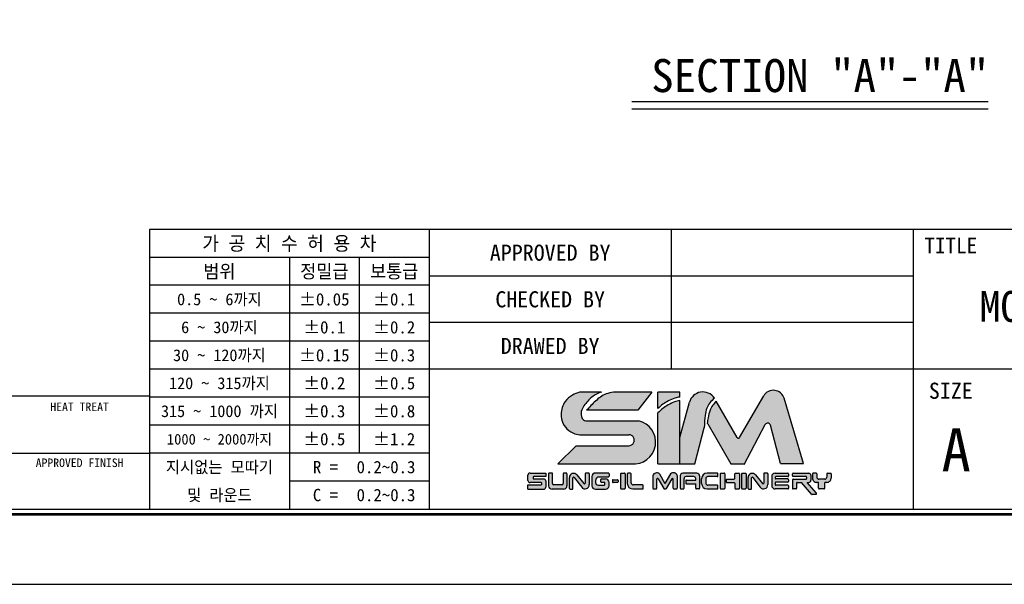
# Model space of a CAD drawing. Header units: millimetres. Extents: x 1381 to 1909, y 889 to 1262.
# Tile 2 of 2: x 1644 to 1807, y 889 to 982. Entities that reach past the tile are written whole.
import ezdxf
from ezdxf.enums import TextEntityAlignment as Align

# ---------------------------------------------------------------- set-up
doc = ezdxf.new("R2010")
doc.units = ezdxf.units.MM
doc.layers.add('Z5', color=7, linetype='Continuous')
doc.layers.add('Z7', color=7, linetype='Continuous')

# ---------------------------------------------------------------- blocks, each defined once
blk = doc.blocks.new('란표제')
h = blk.add_hatch(color=150)
h.dxf.hatch_style = 1
edge = h.paths.add_edge_path()
edge.add_spline(control_points=[(207.254885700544, 16.33602195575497), (207.4122922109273, 16.47608683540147), (207.7174809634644, 16.74765264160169), (208.2523540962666, 17.06731062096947), (208.7774405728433, 17.32249890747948), (209.1543874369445, 17.38665720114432), (209.319017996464, 17.41467816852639)], knot_values=[0, 0, 0, 0, 0.6304310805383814, 1.222315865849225, 1.865724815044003, 2.364625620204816, 2.364625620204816, 2.364625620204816, 2.364625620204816], degree=3, periodic=0)
edge.add_line((209.319017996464, 17.41467816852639), (209.319017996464, 17.8749359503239))
edge.add_line((209.319017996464, 17.8749359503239), (207.254885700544, 17.8749359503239))
edge.add_line((207.254885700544, 17.8749359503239), (207.254885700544, 16.33602195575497))
edge = h.paths.add_edge_path()
edge.add_spline(control_points=[(209.319017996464, 17.09505608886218), (209.1507810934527, 17.05636180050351), (208.7718837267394, 16.96921585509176), (208.2430076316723, 16.7021166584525), (207.7228945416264, 16.35351243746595), (207.413543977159, 16.08416408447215), (207.254885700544, 15.9460219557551)], knot_values=[0, 0, 0, 0, 0.5164407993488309, 1.163110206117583, 1.761888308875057, 2.392319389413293, 2.392319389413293, 2.392319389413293, 2.392319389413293], degree=3, periodic=0)
edge.add_line((207.254885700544, 15.9460219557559), (207.254885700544, 11.2074160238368))
edge.add_line((207.254885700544, 11.2074160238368), (209.319017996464, 11.2074160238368))
edge.add_line((209.319017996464, 11.2074160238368), (209.319017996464, 17.09505608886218))
edge = h.paths.add_edge_path()
edge.add_line((205.4485281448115, 15.20675719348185), (200.5646388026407, 15.20675719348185))
edge.add_spline(control_points=[(200.5646388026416, 15.20675719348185), (200.4849448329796, 15.2311278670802), (200.2902893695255, 15.29065413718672), (200.0764048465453, 15.67955931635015), (200.1444277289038, 16.22277553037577), (200.5626230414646, 16.86702953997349), (201.1445093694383, 17.51252125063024), (201.753622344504, 17.7642963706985), (202.0212897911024, 17.8749359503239)], knot_values=[0, 0, 0, 0, 0.2433595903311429, 0.5944147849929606, 1.213183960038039, 1.789398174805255, 2.88702788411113, 3.747486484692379, 3.747486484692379, 3.747486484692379, 3.747486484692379], degree=3, periodic=0)
edge.add_line((202.021289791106, 17.87493595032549), (199.975920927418, 17.87493595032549))
edge.add_spline(control_points=[(199.975920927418, 17.87493595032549), (199.7520550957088, 17.7906646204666), (199.2509278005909, 17.60202188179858), (198.4944564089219, 16.96557093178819), (198.1991549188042, 15.94031959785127), (198.3773366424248, 14.94330619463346), (198.8409946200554, 14.33840604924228), (199.2605940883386, 14.13379854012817), (199.4124566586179, 14.059746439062)], knot_values=[0, 0, 0, 0, 0.550739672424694, 1.232839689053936, 2.19963066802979, 2.850121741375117, 3.513003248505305, 3.888995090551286, 3.888995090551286, 3.888995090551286, 3.888995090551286], degree=3, periodic=0)
edge.add_arc((200.0158996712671, 15.21120487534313), 1.299999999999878, 242.3423855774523, 270.0000000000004)
edge.add_line((200.0158996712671, 13.91120487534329), (204.5640160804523, 13.91120487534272))
edge.add_arc((204.5640160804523, 13.39961279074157), 0.5115920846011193, 270.18688939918, 90, ccw=False)
edge.add_line((204.565684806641, 12.88802342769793), (199.6526393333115, 12.88802342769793))
edge.add_line((199.6526393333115, 12.88802342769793), (197.9720319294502, 11.2074160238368))
edge.add_line((197.9720319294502, 11.2074160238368), (204.7937810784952, 11.2074160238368))
edge.add_arc((205.0304162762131, 13.2219417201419), 2.028376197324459, 263.3004820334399, 78.10426637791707)
edge = h.paths.add_edge_path(flags=17)
edge.add_spline(control_points=[(203.124493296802, 17.8749359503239), (202.8996633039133, 17.82721986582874), (202.2807588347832, 17.69586862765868), (201.4378743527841, 17.06335641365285), (200.9055243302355, 16.48007066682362), (200.6418784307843, 16.19119889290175)], knot_values=[0, 0, 0, 0, 0.6846043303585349, 1.884555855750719, 3.061918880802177, 3.061918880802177, 3.061918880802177, 3.061918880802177], degree=3, periodic=0)
edge.add_line((200.6418784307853, 16.19119889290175), (205.4077128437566, 16.19119889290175))
edge.add_line((205.4077128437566, 16.19119889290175), (206.7038211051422, 17.8749359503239))
edge.add_line((206.7038211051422, 17.8749359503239), (203.124493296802, 17.8749359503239))
h = blk.add_hatch(color=8)
h.dxf.hatch_style = 1
edge = h.paths.add_edge_path()
edge.add_spline(control_points=[(211.586712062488, 14.73767623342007), (211.5979655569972, 15.05995682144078), (211.6173841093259, 15.61607052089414), (211.7789107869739, 16.3460245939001), (212.0883945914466, 16.90037927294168), (212.3712800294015, 17.17334599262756), (212.5211611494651, 17.31797188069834)], knot_values=[0, 0, 0, 0, 0.7435831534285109, 1.283095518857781, 1.707763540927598, 2.186317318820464, 2.186317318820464, 2.186317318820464, 2.186317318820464], degree=3, periodic=0)
edge.add_arc((211.4478182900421, 16.58453128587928), 1.300000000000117, 34.34572044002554, 164.9999999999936)
edge.add_line((210.1921147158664, 16.92099604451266), (209.319017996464, 13.66255472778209))
edge.add_line((209.319017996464, 13.66255472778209), (209.319017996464, 11.2074160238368))
edge.add_line((209.319017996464, 11.2074160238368), (210.6863499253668, 11.2074160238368))
edge.add_line((210.6863499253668, 11.2074160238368), (211.5798839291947, 14.54213032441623))
edge.add_spline(control_points=[(211.5798839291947, 14.5421303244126), (211.5821599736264, 14.60731229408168), (211.5844360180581, 14.67249426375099), (211.586712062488, 14.73767623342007)], knot_values=[2.186317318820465, 2.186317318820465, 2.186317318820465, 2.186317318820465, 2.336708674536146, 2.336708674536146, 2.336708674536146, 2.336708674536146], degree=3, periodic=0)
edge = h.paths.add_edge_path()
edge.add_arc((217.4733307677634, 14.73094655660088), 0.2599999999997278, 14.999999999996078, 152.0936797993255, ccw=False)
edge.add_line((217.7244714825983, 14.79823950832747), (218.681274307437, 11.22740275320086))
edge.add_line((218.681274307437, 11.22740275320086), (220.7932630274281, 11.22740275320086))
edge.add_line((220.7932630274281, 11.22740275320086), (218.9990320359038, 17.29391512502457))
edge.add_arc((218.0017364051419, 16.99895508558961), 1.040000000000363, 16.47610349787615, 150.0000000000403)
edge.add_line((217.101069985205, 17.51895508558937), (214.8678378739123, 13.65088360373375))
edge.add_arc((214.7552545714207, 13.71588360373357), 0.1299999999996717, 210.0000000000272, 330.0000000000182, ccw=False)
edge.add_line((214.642671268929, 13.65088360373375), (212.6921295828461, 17.02932090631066))
edge.add_spline(control_points=[(212.6921295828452, 17.02932090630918), (212.5742457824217, 16.89979221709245), (212.3414632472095, 16.64401477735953), (212.065290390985, 16.12183659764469), (211.9274507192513, 15.54940397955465), (211.8798952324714, 15.13850761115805), (211.8598466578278, 14.96528077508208)], knot_values=[0, 0, 0, 0, 0.523800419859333, 1.034337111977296, 1.752334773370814, 2.275651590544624, 2.275651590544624, 2.275651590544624, 2.275651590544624], degree=3, periodic=0)
edge.add_arc((211.7973139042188, 14.85130860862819), 0.1300000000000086, 30.0000000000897, 61.24788174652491, ccw=False)
edge.add_line((211.9098972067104, 14.91630860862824), (214.0576988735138, 11.19620699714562))
edge.add_line((214.0576988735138, 11.19620699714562), (215.3070704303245, 11.1962069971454))
edge.add_line((215.3070704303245, 11.1962069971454), (217.243565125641, 14.85263365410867))
h = blk.add_hatch(color=150)
h.dxf.hatch_style = 1
h.paths.add_polyline_path([(196.8398843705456, 9.607704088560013, 0.4142135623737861), (196.644884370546, 9.80270408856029), (195.7199446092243, 9.80270408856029, -0.4142135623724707), (195.6549446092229, 9.867704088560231), (195.654944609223, 9.948566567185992, -0.4142135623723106), (195.7199446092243, 10.0135665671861), (196.8398843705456, 10.0135665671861), (196.8398843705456, 10.3463613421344), (195.3763517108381, 10.34636134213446, 0.4142135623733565), (195.1813517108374, 10.15136134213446), (195.1813517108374, 9.651637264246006, 0.4142135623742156), (195.3763517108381, 9.45663726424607), (196.4043549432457, 9.456637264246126, -0.4142135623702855), (196.4693549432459, 9.391637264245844), (196.4693549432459, 9.314484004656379, -0.4142135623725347), (196.4043549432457, 9.249484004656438), (195.1625882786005, 9.249484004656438), (195.1625882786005, 8.845717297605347), (196.644884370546, 8.845717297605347, 0.4142135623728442), (196.8398843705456, 9.04071729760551)])
h.paths.add_polyline_path([(204.2241152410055, 10.26798301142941, 0.4142135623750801), (204.1591152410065, 10.33298301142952), (203.8636730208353, 10.33298301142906, 0.4142135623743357), (203.7986730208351, 10.26798301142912), (203.7986730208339, 8.929340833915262, 0.4142135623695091), (203.8636730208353, 8.864340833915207), (204.1591152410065, 8.864340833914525, 0.4142135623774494), (204.2241152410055, 8.929340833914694)])
h.paths.add_polyline_path([(207.1653805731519, 9.763626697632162, -0.7673269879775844), (207.2866722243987, 9.796126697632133), (207.8058751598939, 8.896840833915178, 0.2679491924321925), (207.8621668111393, 8.864340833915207), (207.9913022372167, 8.864340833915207, 0.2679491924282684), (208.0475938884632, 8.896840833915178), (208.5667968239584, 9.796126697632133, -0.7673269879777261), (208.6880884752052, 9.763626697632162), (208.6880884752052, 8.929340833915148, 0.4142135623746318), (208.7530884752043, 8.864340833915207), (208.9903602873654, 8.864340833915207, 0.4142135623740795), (209.0553602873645, 8.929340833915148), (209.0553602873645, 10.10884705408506, 0.5572135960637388), (208.4489020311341, 10.2713470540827), (207.9267345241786, 9.366926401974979), (207.4045670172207, 10.27134705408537, 0.5198906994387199), (206.7981087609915, 10.10884705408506), (206.7981087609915, 8.929340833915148, 0.4142135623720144), (206.8631087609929, 8.864340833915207), (207.1003805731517, 8.864340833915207, 0.414213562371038), (207.1653805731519, 8.929340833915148)])
h = blk.add_hatch(color=251)
h.dxf.hatch_style = 1
h.paths.add_polyline_path([(203.5669230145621, 9.653807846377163, 0.4142135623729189), (203.5019230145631, 9.718807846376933), (203.0985386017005, 9.718807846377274, 0.4142135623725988), (203.0335386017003, 9.653807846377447), (203.0335386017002, 9.535083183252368, 0.4142135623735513), (203.0985386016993, 9.470083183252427), (203.5019230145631, 9.470083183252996, 0.4142135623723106), (203.5669230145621, 9.535083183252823)])
h.paths.add_polyline_path([(198.8155383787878, 9.170717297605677), (198.8155383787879, 10.28136134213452, 0.4142135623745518), (198.7505383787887, 10.34636134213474), (198.5312483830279, 10.34636134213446, 0.4142135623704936), (198.4662483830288, 10.28136134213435), (198.4662483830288, 9.374979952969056, -0.4142135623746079), (198.3362483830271, 9.244979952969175), (197.6035467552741, 9.244979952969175, -0.4142135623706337), (197.4735467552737, 9.374979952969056), (197.4735467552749, 10.28136134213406, 0.4142135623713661), (197.4085467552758, 10.34636134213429), (197.173220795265, 10.3463613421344, 0.4142135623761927), (197.1082207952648, 10.28136134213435), (197.1082207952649, 9.170717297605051, 0.4142135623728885), (197.4332207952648, 8.845717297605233), (198.490538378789, 8.845717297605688, 0.4142135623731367)])
h.paths.add_polyline_path([(200.8836941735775, 9.265258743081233), (200.8836941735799, 10.28136134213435, 0.4142135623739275), (200.8186941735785, 10.3463613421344), (200.5662103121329, 10.34636134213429, 0.4142135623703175), (200.5012103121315, 10.28136134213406), (200.5012103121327, 9.419089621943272, -0.7053166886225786), (200.385850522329, 9.377993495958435), (199.7365529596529, 10.17365216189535, 0.7053166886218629), (199.0443942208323, 9.927075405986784), (199.0443942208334, 8.91071729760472, 0.4142135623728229), (199.1093942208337, 8.845717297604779), (199.3056264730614, 8.84571729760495, 0.4142135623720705), (199.3706264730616, 8.910717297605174), (199.3706264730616, 9.904828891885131, -0.7182104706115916), (199.4873633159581, 9.944177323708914), (200.1832731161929, 9.02916815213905, 0.7182104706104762)])
h.paths.add_polyline_path([(202.7217367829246, 9.170717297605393), (202.7217367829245, 9.475145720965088, 0.414213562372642), (202.3967367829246, 9.80014572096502), (202.0179389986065, 9.800145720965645, 0.414213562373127), (201.9529389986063, 9.735145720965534), (201.9529389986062, 9.538394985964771, 0.4142135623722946), (202.0179389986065, 9.47339498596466), (202.273324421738, 9.473394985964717, -0.4142135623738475), (202.3383244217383, 9.40839498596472), (202.3383244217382, 9.281672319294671, -0.414213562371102), (202.273324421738, 9.21667231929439), (201.7241999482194, 9.21667231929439, -0.4142135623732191), (201.4641999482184, 9.476672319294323), (201.4641999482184, 9.652153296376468, -0.4142135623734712), (201.7891999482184, 9.977153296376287), (202.6567367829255, 9.97715329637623, 0.4142135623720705), (202.7217367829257, 10.04215329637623), (202.7217367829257, 10.2813613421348, 0.4142135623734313), (202.6567367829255, 10.3463613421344), (201.4565649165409, 10.3463613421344, 0.4142135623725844), (201.1315649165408, 10.02136134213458), (201.1315649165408, 9.170717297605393, 0.4142135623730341), (201.4565649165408, 8.845717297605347), (202.3967367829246, 8.845717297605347, 0.4142135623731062)])
h.paths.add_polyline_path([(205.9125890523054, 9.174990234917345, 0.4142135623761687), (205.8475890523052, 9.23999023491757), (204.9759224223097, 9.23999023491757, -0.4142135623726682), (204.7809224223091, 9.434990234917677), (204.7809224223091, 10.26798301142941, 0.4142135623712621), (204.7159224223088, 10.33298301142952), (204.4844112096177, 10.33298301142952, 0.4142135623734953), (204.4194112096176, 10.26798301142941), (204.4194112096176, 9.38434083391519, 0.4142135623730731), (204.9394112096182, 8.864340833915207), (205.8475890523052, 8.864340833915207, 0.4142135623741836), (205.9125890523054, 8.929340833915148)])
h.paths.add_polyline_path([(209.694731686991, 9.823725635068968, -0.4142135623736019), (209.8897316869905, 10.01872563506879), (210.5938065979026, 10.0187256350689, -0.4142135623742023), (210.7888065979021, 9.823725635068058), (210.7888065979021, 9.69676070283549), (209.9214226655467, 9.696760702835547, 0.4142135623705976), (209.8564226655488, 9.631760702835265), (209.8564226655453, 9.40577132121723, 0.41421356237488), (209.9214226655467, 9.340771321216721), (210.7888065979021, 9.34077132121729), (210.7888065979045, 8.929340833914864, 0.4142135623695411), (210.8538065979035, 8.864340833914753), (211.0838216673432, 8.86434083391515, 0.4142135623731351), (211.1488216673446, 8.929340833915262), (211.1488216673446, 10.07298301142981, 0.4142135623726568), (210.8888216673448, 10.33298301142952), (209.5973415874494, 10.33298301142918, 0.4142135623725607), (209.337341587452, 10.07298301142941), (209.337341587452, 8.929340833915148, 0.4142135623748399), (209.4023415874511, 8.864340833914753), (209.6297316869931, 8.864340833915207, 0.4142135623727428), (209.694731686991, 8.929340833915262)])
h.paths.add_polyline_path([(212.8488973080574, 9.150598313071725, 0.4142135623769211), (212.7838973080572, 9.21559831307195), (211.9150975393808, 9.215598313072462, -0.4142135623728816), (211.7200975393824, 9.410598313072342), (211.7200975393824, 9.825681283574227, -0.4142135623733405), (211.9150975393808, 10.02068128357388), (212.7838973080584, 10.02068128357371, 0.4142135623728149), (212.8488973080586, 10.08568128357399), (212.8488973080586, 10.26798301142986, 0.4142135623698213), (212.7838973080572, 10.33298301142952), (211.8480273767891, 10.33298301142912, 0.414213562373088), (211.3280273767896, 9.812983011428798), (211.3280273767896, 9.384340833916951, 0.4142135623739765), (211.8480273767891, 8.864340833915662), (212.7838973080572, 8.864340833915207, 0.4142135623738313), (212.8488973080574, 8.929340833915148)])
h.paths.add_polyline_path([(213.492579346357, 10.26798301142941, 0.41421356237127), (213.4275793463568, 10.33298301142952), (213.1321371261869, 10.33298301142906, 0.414213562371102), (213.0671371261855, 10.26798301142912), (213.0671371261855, 8.929340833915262, 0.4142135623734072), (213.1321371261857, 8.864340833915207), (213.4275793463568, 8.864340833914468, 0.4142135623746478), (213.492579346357, 8.929340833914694)])
h.paths.add_polyline_path([(214.8456035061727, 10.26798301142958, 0.4142135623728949), (214.7806035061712, 10.33298301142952), (214.4851612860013, 10.33298301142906, 0.4142135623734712), (214.4201612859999, 10.26798301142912), (214.4201612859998, 9.839948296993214, -0.4142135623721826), (214.3551612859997, 9.774948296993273), (213.676330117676, 9.774948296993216, 0.4142135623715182), (213.6113301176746, 9.709948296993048), (213.6113301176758, 9.520356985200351, 0.4142135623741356), (213.676330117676, 9.455356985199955), (214.3551612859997, 9.45535698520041, -0.4142135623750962), (214.4201612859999, 9.390356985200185), (214.4201612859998, 8.929340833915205, 0.4142135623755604), (214.4851612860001, 8.864340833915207), (214.7806035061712, 8.864340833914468, 0.414213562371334), (214.8456035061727, 8.929340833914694)])
h.paths.add_polyline_path([(215.4624624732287, 10.26798301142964, 0.4142135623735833), (215.3974624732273, 10.33298301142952), (215.1020202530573, 10.33298301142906, 0.414213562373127), (215.0370202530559, 10.26798301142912), (215.0370202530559, 8.929340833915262, 0.4142135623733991), (215.1020202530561, 8.864340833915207), (215.3974624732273, 8.864340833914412, 0.4142135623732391), (215.4624624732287, 8.929340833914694)])
h.paths.add_polyline_path([(216.339469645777, 10.17365216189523, 0.7053166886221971), (215.6473109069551, 9.927075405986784), (215.6473109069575, 8.91071729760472, 0.4142135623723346), (215.7123109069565, 8.845717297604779), (215.9085431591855, 8.84571729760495, 0.4142135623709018), (215.9735431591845, 8.910717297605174), (215.9735431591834, 9.904828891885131, -0.7182104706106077), (216.0902800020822, 9.944177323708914), (216.7861898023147, 9.02916815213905, 0.7182104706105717), (217.4866108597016, 9.265258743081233), (217.4866108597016, 10.28136134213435, 0.4142135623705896), (217.4216108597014, 10.3463613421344), (217.1691269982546, 10.34636134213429, 0.4142135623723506), (217.1041269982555, 10.28136134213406), (217.1041269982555, 9.419089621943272, -0.7053166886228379), (216.9887672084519, 9.377993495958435)])
h.paths.add_polyline_path([(219.420415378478, 10.26798301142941, 0.4142135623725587), (219.3554153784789, 10.33298301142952), (218.1709172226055, 10.33298301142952, 0.4142135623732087), (217.8459172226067, 10.00798301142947), (217.8459172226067, 9.189340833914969, 0.4142135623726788), (218.1709172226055, 8.864340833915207), (219.3554153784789, 8.864340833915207, 0.4142135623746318), (219.420415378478, 8.929340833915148), (219.420415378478, 9.143462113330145, 0.4142135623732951), (219.3554153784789, 9.208462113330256), (218.2404718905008, 9.208462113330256, -0.4142135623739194), (218.1754718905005, 9.273462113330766), (218.1754718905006, 9.438182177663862, -0.4142135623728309), (218.240471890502, 9.503182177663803), (219.3554153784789, 9.50318217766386, 0.414213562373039), (219.420415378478, 9.568182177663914), (219.420415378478, 9.728365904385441, 0.4142135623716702), (219.3554153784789, 9.793365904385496), (218.240471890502, 9.793365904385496, -0.4142135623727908), (218.1754718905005, 9.858365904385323), (218.1754718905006, 9.955071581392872, -0.4142135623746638), (218.2404718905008, 10.02007158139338), (219.3554153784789, 10.02007158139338, 0.4142135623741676), (219.420415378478, 10.08507158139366)])
h.paths.add_polyline_path([(221.4898233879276, 10.13798301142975, 0.4142135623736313), (221.2948233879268, 10.3329830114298), (219.8352710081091, 10.33298301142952, 0.4142135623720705), (219.7702710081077, 10.26798301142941), (219.7702710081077, 10.10677544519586, 0.414213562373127), (219.8352710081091, 10.04177544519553), (221.0336939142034, 10.0417754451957, -0.4142135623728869), (221.0986939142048, 9.976775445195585), (221.0986939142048, 9.837352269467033, -0.4142135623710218), (221.0336939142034, 9.772352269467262), (219.8352710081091, 9.772352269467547, 0.4142135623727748), (219.7702710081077, 9.707352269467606), (219.7702710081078, 8.929340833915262, 0.4142135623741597), (219.8352710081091, 8.864340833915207), (220.0926108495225, 8.864340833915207, 0.4142135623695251), (220.1576108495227, 8.929340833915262), (220.1576108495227, 9.414242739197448, -0.4142135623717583), (220.2226108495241, 9.479242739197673), (220.6306965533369, 9.479242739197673), (221.5531320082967, 8.379926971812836, 0.2216946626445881), (221.6029248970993, 8.356708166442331), (221.9552971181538, 8.35670816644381, 0.637070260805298), (222.0050900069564, 8.46348936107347), (221.1527717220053, 9.479242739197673), (221.2948233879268, 9.479242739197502, 0.414213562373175), (221.4898233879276, 9.674242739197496)])
h.paths.add_polyline_path([(223.366210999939, 9.869242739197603), (223.366210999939, 10.26798301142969, 0.4142135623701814), (223.3012109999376, 10.33298301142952), (223.0343925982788, 10.33298301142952, 0.4142135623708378), (222.9693925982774, 10.26798301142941), (222.9693925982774, 9.96735226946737, -0.4142135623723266), (222.7743925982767, 9.772352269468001), (222.2290342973, 9.772352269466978, -0.4142135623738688), (222.034034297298, 9.967352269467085), (222.034034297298, 10.26798301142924, 0.4142135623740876), (221.969034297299, 10.33298301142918), (221.7022158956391, 10.33298301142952, 0.4142135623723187), (221.63721589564, 10.26798301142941), (221.63721589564, 9.869242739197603, 0.4142135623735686), (222.0272158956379, 9.479242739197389), (222.9762109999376, 9.479242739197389, 0.4142135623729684)])
h.paths.add_polyline_path([(222.7748939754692, 9.479242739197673), (222.2133923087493, 9.479242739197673), (222.2133923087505, 8.929340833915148, 0.4142135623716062), (222.2783923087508, 8.864340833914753), (222.7098939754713, 8.864340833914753, 0.4142135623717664), (222.7748939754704, 8.929340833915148)])
for p, q in [((202.0212897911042, 17.87493595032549), (199.975920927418, 17.87493595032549)), ((206.7038211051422, 17.8749359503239), (203.124493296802, 17.8749359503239)), ((206.7038211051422, 17.8749359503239), (205.4077128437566, 16.19119889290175)), ((209.319017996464, 17.8749359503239), (207.254885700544, 17.8749359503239)), ((207.254885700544, 16.33602195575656), (207.254885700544, 17.8749359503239)), ((209.319017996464, 17.41467816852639), (209.319017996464, 17.8749359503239)), ((214.8678378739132, 13.65088360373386), (217.101069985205, 17.51895508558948)), ((209.319017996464, 11.2074160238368), (209.319017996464, 17.09505608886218)), ((209.319017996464, 13.66255472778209), (210.1921147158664, 16.92099604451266)), ((214.6426712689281, 13.65088360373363), (212.692129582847, 17.02932090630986)), ((220.7932630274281, 11.22740275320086), (218.9990320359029, 17.29391512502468)), ((205.4077128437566, 16.19119889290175), (200.6418784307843, 16.19119889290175)), ((207.254885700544, 11.2074160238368), (207.254885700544, 15.94602195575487)), ((200.5646388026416, 15.20675719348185), (205.4485281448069, 15.20675719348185)), ((211.9098972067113, 14.91630860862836), (214.0576988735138, 11.19620699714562)), ((215.2814177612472, 11.14777045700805), (217.2435651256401, 14.8526336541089)), ((218.681274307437, 11.22740275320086), (217.7244714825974, 14.79823950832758)), ((200.0158996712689, 13.91120487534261), (204.5640160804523, 13.91120487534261)), ((210.6863499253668, 11.2074160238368), (211.5798839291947, 14.54213032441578)), ((199.6526393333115, 12.88802342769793), (197.9720319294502, 11.20741602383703)), ((199.6526393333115, 12.88802342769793), (204.5623473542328, 12.88802342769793)), ((197.9720319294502, 11.2074160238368), (204.7937810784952, 11.2074160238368)), ((207.254885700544, 11.2074160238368), (209.319017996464, 11.2074160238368)), ((209.319017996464, 11.2074160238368), (210.6863499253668, 11.2074160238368)), ((214.0576988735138, 11.19620699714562), (215.2814177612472, 11.1962069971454)), ((218.681274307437, 11.22740275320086), (220.7932630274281, 11.22740275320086)), ((195.1813517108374, 9.651637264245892), (195.1813517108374, 10.15136134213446)), ((195.3763517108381, 10.3463613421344), (196.8398843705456, 10.3463613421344)), ((196.8398843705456, 10.32175464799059), (196.8398843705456, 10.0135665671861)), ((197.1082207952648, 10.28136134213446), (197.1082207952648, 9.170717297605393)), ((197.4085467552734, 10.3463613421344), (197.173220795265, 10.3463613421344)), ((197.4735467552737, 9.37497995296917), (197.4735467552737, 10.28136134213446)), ((198.4662483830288, 10.28136134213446), (198.4662483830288, 9.37497995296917)), ((198.7505383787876, 10.3463613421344), (198.5312483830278, 10.3463613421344)), ((198.8155383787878, 10.28136134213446), (198.8155383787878, 9.170717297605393)), ((199.7365529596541, 10.17365216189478), (200.3858505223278, 9.377993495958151)), ((200.5012103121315, 10.28136134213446), (200.5012103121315, 9.419089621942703)), ((200.8186941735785, 10.3463613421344), (200.5662103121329, 10.3463613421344)), ((200.8836941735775, 10.28136134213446), (200.8836941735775, 9.265258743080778)), ((202.6567367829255, 10.3463613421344), (201.4565649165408, 10.3463613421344)), ((202.7217367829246, 10.28136134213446), (202.7217367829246, 10.04215329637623)), ((202.7217367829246, 10.28136134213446), (202.7217367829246, 10.04215329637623)), ((203.7986730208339, 10.26798301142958), (203.7986730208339, 8.929340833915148)), ((203.8636730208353, 10.33298301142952), (204.1591152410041, 10.33298301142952)), ((204.2241152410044, 10.26798301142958), (204.2241152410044, 8.929340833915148)), ((204.4194112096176, 10.26798301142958), (204.4194112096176, 9.38434083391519)), ((204.7159224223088, 10.33298301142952), (204.4844112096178, 10.33298301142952)), ((204.7809224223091, 9.434990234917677), (204.7809224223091, 10.26798301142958)), ((206.7981087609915, 10.10884705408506), (206.7981087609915, 8.929340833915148)), ((207.4045670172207, 10.27134705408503), (207.9267345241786, 9.366926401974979)), ((208.4489020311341, 10.27134705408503), (207.9267345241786, 9.366926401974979)), ((209.0553602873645, 10.10884705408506), (209.0553602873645, 8.929340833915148)), ((209.3373415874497, 10.07298301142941), (209.3373415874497, 8.929340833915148)), ((210.8888216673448, 10.33298301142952), (209.5973415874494, 10.33298301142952)), ((211.1488216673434, 10.07298301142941), (211.1488216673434, 8.929340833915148)), ((212.7838973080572, 10.33298301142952), (211.8480273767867, 10.33298301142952)), ((212.8488973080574, 10.08568128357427), (212.8488973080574, 10.26798301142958)), ((213.0671371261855, 10.26798301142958), (213.0671371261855, 8.929340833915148)), ((213.1321371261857, 10.33298301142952), (213.4275793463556, 10.33298301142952)), ((213.492579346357, 10.26798301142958), (213.492579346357, 8.929340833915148)), ((214.4201612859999, 9.839948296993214), (214.4201612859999, 10.26798301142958)), ((214.4851612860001, 10.33298301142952), (214.7806035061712, 10.33298301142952)), ((214.8456035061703, 10.26798301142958), (214.8456035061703, 8.929340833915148)), ((215.0370202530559, 10.26798301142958), (215.0370202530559, 8.929340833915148)), ((215.1020202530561, 10.33298301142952), (215.3974624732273, 10.33298301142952)), ((215.4624624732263, 10.26798301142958), (215.4624624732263, 8.929340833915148)), ((216.339469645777, 10.17365216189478), (216.9887672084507, 9.377993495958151)), ((217.1041269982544, 10.28136134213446), (217.1041269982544, 9.419089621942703)), ((217.4216108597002, 10.3463613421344), (217.1691269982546, 10.3463613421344)), ((217.4866108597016, 10.28136134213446), (217.4866108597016, 9.265258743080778)), ((218.1709172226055, 10.33298301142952), (219.3554153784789, 10.33298301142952)), ((219.420415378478, 10.26798301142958), (219.420415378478, 10.08507158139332)), ((219.7702710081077, 10.10677544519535), (219.7702710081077, 10.26798301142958)), ((219.835271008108, 10.33298301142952), (221.2948233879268, 10.33298301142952)), ((221.4898233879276, 10.13798301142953), (221.4898233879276, 9.67424273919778)), ((221.63721589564, 10.26798301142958), (221.63721589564, 9.869242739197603)), ((221.969034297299, 10.33298301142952), (221.7022158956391, 10.33298301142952)), ((222.034034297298, 10.26798301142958), (222.034034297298, 9.967352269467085)), ((222.9693925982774, 10.26798301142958), (222.9693925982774, 9.967352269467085)), ((223.0343925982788, 10.33298301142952), (223.3012109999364, 10.33298301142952)), ((223.3662109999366, 10.26798301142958), (223.3662109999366, 9.869242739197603)), ((195.1625882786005, 8.845717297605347), (195.1625882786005, 9.249484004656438)), ((195.1625882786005, 9.249484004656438), (196.4043549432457, 9.249484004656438)), ((196.4043549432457, 9.45663726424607), (195.3763517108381, 9.45663726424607)), ((195.6549446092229, 9.948566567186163), (195.6549446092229, 9.867704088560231)), ((196.8398843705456, 10.0135665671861), (195.7199446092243, 10.0135665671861)), ((195.7199446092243, 9.80270408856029), (196.644884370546, 9.80270408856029)), ((196.4693549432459, 9.314484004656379), (196.4693549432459, 9.391637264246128)), ((196.8398843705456, 9.607704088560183), (196.8398843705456, 9.04071729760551)), ((198.3362483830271, 9.244979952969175), (197.6035467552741, 9.244979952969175)), ((199.0443942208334, 8.910717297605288), (199.0443942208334, 9.92707540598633)), ((199.3706264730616, 8.910717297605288), (199.3706264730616, 9.904828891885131)), ((199.4873633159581, 9.944177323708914), (200.1832731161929, 9.029168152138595)), ((201.1315649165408, 10.02136134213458), (201.1315649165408, 9.170717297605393)), ((201.4641999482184, 9.652153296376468), (201.4641999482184, 9.476672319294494)), ((201.7241999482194, 9.21667231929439), (202.273324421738, 9.21667231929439)), ((202.6567367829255, 9.977153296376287), (201.7891999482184, 9.977153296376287)), ((201.9529389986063, 9.538394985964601), (201.9529389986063, 9.735145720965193)), ((202.0179389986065, 9.800145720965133), (202.3967367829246, 9.800145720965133)), ((202.273324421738, 9.47339498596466), (202.0179389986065, 9.47339498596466)), ((202.3383244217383, 9.28167231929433), (202.3383244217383, 9.40839498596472)), ((202.7217367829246, 9.170717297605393), (202.7217367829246, 9.475145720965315)), ((203.0335386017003, 9.653807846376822), (203.0335386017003, 9.535083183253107)), ((203.0985386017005, 9.718807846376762), (203.5019230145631, 9.718807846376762)), ((203.5019230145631, 9.470083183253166), (203.0985386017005, 9.470083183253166)), ((203.5669230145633, 9.653807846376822), (203.5669230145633, 9.535083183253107)), ((205.8475890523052, 9.23999023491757), (204.9759224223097, 9.23999023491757)), ((205.9125890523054, 8.929340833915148), (205.9125890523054, 9.17499023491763)), ((207.1653805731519, 8.929340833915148), (207.1653805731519, 9.763626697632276)), ((207.2866722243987, 9.796126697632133), (207.8058751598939, 8.896840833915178)), ((208.5667968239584, 9.796126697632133), (208.0475938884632, 8.896840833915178)), ((208.6880884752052, 8.929340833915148), (208.6880884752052, 9.763626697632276)), ((209.694731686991, 8.929340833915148), (209.694731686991, 9.823725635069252)), ((209.8564226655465, 9.63176070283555), (209.8564226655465, 9.40577132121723)), ((210.5938065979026, 10.01872563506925), (209.8897316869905, 10.01872563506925)), ((209.9214226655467, 9.69676070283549), (210.7888065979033, 9.69676070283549)), ((209.9214226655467, 9.34077132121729), (210.7888065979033, 9.34077132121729)), ((210.7888065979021, 9.69676070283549), (210.7888065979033, 9.823725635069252)), ((210.7888065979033, 8.929340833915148), (210.7888065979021, 9.34077132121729)), ((211.3280273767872, 9.38434083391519), (211.3280273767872, 9.812983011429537)), ((211.7200975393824, 9.82568128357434), (211.7200975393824, 9.410598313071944)), ((212.7838973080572, 10.02068128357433), (211.9150975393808, 10.02068128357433)), ((212.783897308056, 9.21559831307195), (211.9150975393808, 9.21559831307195)), ((213.6113301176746, 9.709948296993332), (213.6113301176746, 9.520356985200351)), ((213.676330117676, 9.774948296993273), (214.3551612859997, 9.774948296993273)), ((213.676330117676, 9.45535698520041), (214.3551612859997, 9.45535698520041)), ((214.4201612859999, 9.39035698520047), (214.4201612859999, 8.929340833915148)), ((215.6473109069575, 8.910717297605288), (215.6473109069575, 9.92707540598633)), ((215.9735431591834, 8.910717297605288), (215.9735431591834, 9.904828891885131)), ((216.0902800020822, 9.944177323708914), (216.7861898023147, 9.029168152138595)), ((217.8459172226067, 10.00798301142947), (217.8459172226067, 9.189340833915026)), ((218.1754718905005, 9.955071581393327), (218.1754718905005, 9.858365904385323)), ((218.1754718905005, 9.438182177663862), (218.1754718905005, 9.273462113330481)), ((219.3554153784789, 10.02007158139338), (218.2404718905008, 10.02007158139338)), ((219.3554153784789, 9.793365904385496), (218.240471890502, 9.793365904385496)), ((219.3554153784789, 9.503182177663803), (218.240471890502, 9.503182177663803)), ((219.3554153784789, 9.208462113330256), (218.2404718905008, 9.208462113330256)), ((219.420415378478, 9.728365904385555), (219.420415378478, 9.568182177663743)), ((219.7702710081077, 9.707352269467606), (219.7702710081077, 8.929340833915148)), ((219.835271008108, 10.04177544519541), (221.0336939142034, 10.04177544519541)), ((219.835271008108, 9.772352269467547), (221.0336939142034, 9.772352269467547)), ((220.1576108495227, 9.414242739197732), (220.1576108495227, 8.929340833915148)), ((220.2226108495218, 9.479242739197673), (220.6306965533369, 9.479242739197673)), ((221.5531320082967, 8.379926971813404), (220.6306965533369, 9.479242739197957)), ((221.0986939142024, 9.976775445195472), (221.0986939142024, 9.837352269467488)), ((221.1527717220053, 9.479242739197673), (221.2948233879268, 9.479242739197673)), ((222.0050900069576, 8.463489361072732), (221.1527717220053, 9.479242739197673)), ((222.2133923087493, 9.479242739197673), (222.0272158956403, 9.479242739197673)), ((222.2133923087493, 8.929340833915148), (222.2133923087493, 9.479242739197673)), ((222.7743925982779, 9.772352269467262), (222.2290342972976, 9.772352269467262)), ((222.9762109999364, 9.479242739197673), (222.7748939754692, 9.479242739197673)), ((222.7748939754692, 8.929340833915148), (222.7748939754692, 9.479242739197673)), ((195.1625882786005, 8.845717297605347), (196.644884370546, 8.845717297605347)), ((198.490538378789, 8.845717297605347), (197.4332207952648, 8.845717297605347)), ((199.1093942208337, 8.845717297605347), (199.3056264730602, 8.845717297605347)), ((201.4565649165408, 8.845717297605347), (202.3967367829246, 8.845717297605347)), ((203.8636730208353, 8.864340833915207), (204.1591152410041, 8.864340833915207)), ((204.9394112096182, 8.864340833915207), (205.8475890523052, 8.864340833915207)), ((206.8631087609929, 8.864340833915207), (207.1003805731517, 8.864340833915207)), ((207.8621668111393, 8.864340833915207), (207.9913022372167, 8.864340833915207)), ((208.7530884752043, 8.864340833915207), (208.9903602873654, 8.864340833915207)), ((209.4023415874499, 8.864340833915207), (209.6297316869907, 8.864340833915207)), ((211.0838216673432, 8.864340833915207), (210.8538065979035, 8.864340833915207)), ((211.8480273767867, 8.864340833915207), (212.783897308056, 8.864340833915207)), ((212.8488973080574, 8.929340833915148), (212.8488973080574, 9.15059831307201)), ((213.1321371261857, 8.864340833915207), (213.4275793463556, 8.864340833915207)), ((214.4851612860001, 8.864340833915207), (214.7806035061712, 8.864340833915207)), ((215.1020202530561, 8.864340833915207), (215.3974624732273, 8.864340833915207)), ((215.7123109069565, 8.845717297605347), (215.9085431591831, 8.845717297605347)), ((219.3554153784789, 8.864340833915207), (218.1709172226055, 8.864340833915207)), ((219.420415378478, 9.143462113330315), (219.420415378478, 8.929340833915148)), ((220.0926108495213, 8.864340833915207), (219.835271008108, 8.864340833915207)), ((221.9552971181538, 8.356708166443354), (221.6029248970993, 8.356708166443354)), ((222.709893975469, 8.864340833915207), (222.2783923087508, 8.864340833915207))]:
    blk.add_line(p, q)
for centre, radius, start, end in [((211.4478182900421, 16.58453128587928), 1.3, 34.3457204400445, 165.0000000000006), ((218.0017364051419, 16.99895508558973), 1.04, 16.47610349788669, 149.9999999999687), ((205.0304162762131, 13.2219417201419), 2.028376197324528, 263.3004820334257, 78.10426637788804), ((211.7973139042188, 14.8513086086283), 0.13, 30.00000000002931, 61.24788175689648), ((217.4733307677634, 14.73094655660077), 0.26, 14.99999999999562, 152.0936797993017), ((200.0158996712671, 15.21120487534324), 1.3, 242.342385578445, 270), ((204.5640160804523, 13.39961279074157), 0.5115920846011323, 269.813110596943, 90), ((214.7552545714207, 13.71588360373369), 0.13, 210.0000000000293, 329.9999999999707), ((195.3763517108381, 10.15136134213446), 0.195, 90, 180), ((197.173220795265, 10.28136134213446), 0.065, 90, 180), ((197.4085467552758, 10.28136134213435), 0.065, 0, 90.00000000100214), ((198.5312483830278, 10.28136134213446), 0.065, 90, 180), ((198.7505383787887, 10.2813613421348), 0.065, 0, 90.00000000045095), ((199.4343942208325, 9.927075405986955), 0.39, 39.21617813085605, 180), ((200.5662103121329, 10.28136134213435), 0.065, 90.00000000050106, 180), ((200.8186941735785, 10.28136134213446), 0.065, 0, 90.00000000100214), ((201.4565649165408, 10.02136134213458), 0.325, 90, 180), ((202.6567367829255, 10.28136134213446), 0.065, 0, 90.00000000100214), ((203.8636730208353, 10.26798301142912), 0.065, 90.00000000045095, 180), ((204.1591152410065, 10.26798301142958), 0.065, 0, 90.00000000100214), ((204.4844112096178, 10.26798301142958), 0.065, 90, 180), ((204.7159224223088, 10.26798301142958), 0.065, 0, 90), ((207.1583587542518, 9.977292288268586), 0.3835188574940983, 50.0609962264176, 159.9390037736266), ((208.7018605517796, 10.0024845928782), 0.3691544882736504, 16.74570727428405, 133.254292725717), ((209.5973415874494, 10.0729830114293), 0.26, 90.00000000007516, 180), ((210.8888216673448, 10.07298301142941), 0.26, 0, 90.00000000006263), ((211.8480273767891, 9.812983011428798), 0.52, 90.00000000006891, 180), ((212.7838973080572, 10.26798301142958), 0.065, 0, 90.00000000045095), ((212.7838973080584, 10.08568128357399), 0.065, 269.9999999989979, 0), ((213.1321371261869, 10.26798301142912), 0.065, 90.00000000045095, 180), ((213.4275793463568, 10.26798301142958), 0.065, 0, 90.00000000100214), ((214.4851612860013, 10.26798301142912), 0.065, 90.00000000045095, 180), ((214.7806035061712, 10.26798301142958), 0.065, 0, 90.00000000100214), ((215.1020202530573, 10.26798301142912), 0.065, 90.00000000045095, 180), ((215.3974624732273, 10.26798301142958), 0.065, 0, 90.00000000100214), ((216.0373109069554, 9.927075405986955), 0.39, 39.21617813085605, 180), ((217.1691269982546, 10.28136134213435), 0.065, 90.00000000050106, 180), ((217.4216108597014, 10.28136134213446), 0.065, 0, 90.00000000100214), ((218.1709172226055, 10.00798301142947), 0.325, 90, 180), ((219.3554153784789, 10.26798301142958), 0.065, 0, 90), ((219.3554153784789, 10.08507158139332), 0.065, 270, 0), ((219.8352710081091, 10.26798301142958), 0.065, 90.00000000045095, 180), ((219.8352710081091, 10.10677544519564), 0.065, 180, 269.9999999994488), ((221.2948233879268, 10.1379830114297), 0.195, 0, 90), ((221.7022158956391, 10.26798301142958), 0.065, 90, 180), ((221.969034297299, 10.26798301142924), 0.065, 0, 90.00000000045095), ((223.0343925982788, 10.26798301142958), 0.065, 90.00000000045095, 180), ((223.3012109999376, 10.26798301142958), 0.065, 0, 90.00000000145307), ((195.3763517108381, 9.651637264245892), 0.195, 180, 270), ((195.7199446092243, 9.948566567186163), 0.065, 90, 180), ((195.7199446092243, 9.867704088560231), 0.065, 180, 270), ((196.4043549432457, 9.391637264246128), 0.065, 0, 90), ((196.4043549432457, 9.314484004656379), 0.065, 270, 0), ((196.644884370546, 9.607704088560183), 0.195, 0, 90), ((197.4332207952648, 9.170717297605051), 0.325, 180, 269.9999999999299), ((197.6035467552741, 9.37497995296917), 0.13, 180, 270), ((198.3362483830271, 9.37497995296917), 0.13, 270, 0), ((198.490538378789, 9.170717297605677), 0.325, 270.0000000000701, 0), ((199.4356264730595, 9.904828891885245), 0.065, 37.25478689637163, 180), ((200.4936941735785, 9.265258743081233), 0.39, 217.2547868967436, 0), ((200.4362103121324, 9.419089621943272), 0.065, 219.2161781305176, 0), ((201.4565649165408, 9.170717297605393), 0.325, 180, 269.9999999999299), ((201.7891999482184, 9.652153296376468), 0.325, 90, 180), ((201.7241999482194, 9.476672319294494), 0.26, 180, 270), ((202.0179389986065, 9.735145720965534), 0.065, 90, 180), ((202.0179389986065, 9.538394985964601), 0.065, 180, 270), ((202.273324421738, 9.40839498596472), 0.065, 0, 90), ((202.273324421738, 9.28167231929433), 0.065, 270, 0), ((202.3967367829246, 9.475145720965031), 0.325, 0, 90), ((202.3967367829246, 9.170717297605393), 0.325, 270, 0), ((202.6567367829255, 10.04215329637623), 0.065, 269.9999999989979, 0), ((203.0985386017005, 9.653807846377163), 0.065, 90, 180), ((203.0985386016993, 9.535083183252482), 0.065, 180, 270.000000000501), ((203.5019230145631, 9.653807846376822), 0.065, 0, 90), ((203.5019230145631, 9.535083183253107), 0.065, 270, 0), ((204.9394112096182, 9.38434083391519), 0.52, 180, 270), ((204.9759224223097, 9.434990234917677), 0.195, 180, 270), ((205.8475890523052, 9.17499023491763), 0.065, 0, 90), ((207.2303805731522, 9.763626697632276), 0.065, 30.00000000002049, 180), ((208.6230884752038, 9.763626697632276), 0.065, 0, 149.9999999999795), ((209.8897316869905, 9.823725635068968), 0.195, 90, 180), ((209.9214226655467, 9.63176070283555), 0.065, 90.00000000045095, 180), ((209.9214226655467, 9.405771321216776), 0.065, 180, 270.000000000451), ((210.5938065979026, 9.823725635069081), 0.195, 0, 89.99999999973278), ((211.8480273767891, 9.384340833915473), 0.52, 180, 269.9999999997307), ((211.9150975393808, 9.825681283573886), 0.195, 90, 180), ((211.9150975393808, 9.410598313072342), 0.195, 180, 270.0000000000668), ((212.7838973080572, 9.150598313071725), 0.065, 0, 90.00000000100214), ((213.676330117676, 9.709948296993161), 0.065, 90, 180), ((213.676330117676, 9.520356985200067), 0.065, 180, 269.9999999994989), ((214.3551612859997, 9.839948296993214), 0.065, 270, 0), ((214.3551612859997, 9.39035698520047), 0.065, 0, 90), ((216.0385431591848, 9.904828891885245), 0.065, 37.25478689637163, 180), ((217.0966108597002, 9.265258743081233), 0.39, 217.2547868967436, 0), ((217.0391269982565, 9.419089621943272), 0.065, 219.2161781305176, 0), ((218.1709172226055, 9.189340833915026), 0.325, 180, 270), ((218.2404718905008, 9.95507158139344), 0.065, 90, 180), ((218.240471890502, 9.858365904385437), 0.065, 180, 270), ((218.240471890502, 9.438182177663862), 0.065, 90, 180), ((218.2404718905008, 9.273462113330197), 0.065, 180, 270), ((219.3554153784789, 9.728365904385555), 0.065, 0, 90), ((219.3554153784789, 9.568182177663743), 0.065, 270, 0), ((219.3554153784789, 9.143462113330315), 0.065, 0, 90), ((219.8352710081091, 9.707352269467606), 0.065, 90.00000000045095, 180), ((220.2226108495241, 9.414242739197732), 0.065, 90.00000000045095, 180), ((221.0336939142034, 9.976775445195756), 0.065, 0, 90.00000000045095), ((221.0336939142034, 9.837352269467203), 0.065, 269.9999999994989, 0), ((221.2948233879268, 9.674242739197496), 0.195, 270, 0), ((222.0272158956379, 9.869242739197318), 0.39, 180, 270.0000000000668), ((222.2290342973, 9.967352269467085), 0.195, 180, 269.9999999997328), ((222.7743925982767, 9.967352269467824), 0.195, 270.0000000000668, 0), ((222.9762109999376, 9.869242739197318), 0.39, 269.999999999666, 0), ((196.644884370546, 9.04071729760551), 0.195, 270, 0), ((199.1093942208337, 8.91071729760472), 0.065, 180, 270), ((199.3056264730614, 8.910717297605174), 0.065, 269.9999999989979, 0), ((203.8636730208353, 8.929340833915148), 0.065, 180, 270), ((204.1591152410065, 8.929340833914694), 0.065, 269.9999999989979, 0), ((205.8475890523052, 8.929340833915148), 0.065, 270, 0), ((206.8631087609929, 8.929340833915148), 0.065, 180, 270), ((207.1003805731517, 8.929340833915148), 0.065, 270, 0), ((207.8621668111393, 8.929340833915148), 0.065, 210.0000000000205, 270), ((207.9913022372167, 8.929340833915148), 0.065, 270, 329.9999999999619), ((208.7530884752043, 8.929340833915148), 0.065, 180, 270), ((208.9903602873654, 8.929340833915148), 0.065, 270, 0), ((209.4023415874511, 8.929340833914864), 0.065, 180, 269.9999999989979), ((209.6297316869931, 8.929340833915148), 0.065, 269.9999999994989, 0), ((210.8538065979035, 8.929340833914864), 0.065, 180, 269.9999999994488), ((211.0838216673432, 8.929340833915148), 0.065, 269.9999999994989, 0), ((212.7838973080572, 8.929340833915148), 0.065, 269.9999999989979, 0), ((213.1321371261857, 8.929340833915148), 0.065, 180, 270), ((213.4275793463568, 8.929340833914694), 0.065, 269.9999999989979, 0), ((214.4851612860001, 8.929340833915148), 0.065, 180, 270), ((214.7806035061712, 8.929340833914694), 0.065, 269.9999999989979, 0), ((215.1020202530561, 8.929340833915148), 0.065, 180, 270), ((215.3974624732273, 8.929340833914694), 0.065, 269.9999999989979, 0), ((215.7123109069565, 8.91071729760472), 0.065, 180, 270), ((215.9085431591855, 8.910717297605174), 0.065, 269.9999999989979, 0), ((219.3554153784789, 8.929340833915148), 0.065, 270, 0), ((219.8352710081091, 8.929340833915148), 0.065, 180, 269.9999999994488), ((220.0926108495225, 8.929340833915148), 0.065, 269.9999999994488, 0), ((221.6029248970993, 8.421708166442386), 0.065, 219.9999999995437, 270), ((221.9552971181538, 8.42170816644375), 0.065, 270.0000000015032, 39.99999999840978), ((222.2783923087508, 8.929340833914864), 0.065, 180, 269.9999999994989), ((222.7098939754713, 8.929340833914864), 0.065, 269.9999999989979, 0)]:
    blk.add_arc(centre, radius, start, end)
for points, knots in [([(199.975920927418, 17.87493595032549), (199.7520550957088, 17.7906646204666), (199.2509278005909, 17.60202188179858), (198.4944564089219, 16.96557093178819), (198.1991549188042, 15.94031959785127), (198.3773366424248, 14.94330619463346), (198.8409946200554, 14.33840604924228), (199.2605940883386, 14.13379854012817), (199.4124566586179, 14.059746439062)], [0, 0, 0, 0, 0.550739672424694, 1.232839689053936, 2.19963066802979, 2.850121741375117, 3.513003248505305, 3.888995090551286, 3.888995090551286, 3.888995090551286, 3.888995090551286]), ([(212.5211611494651, 17.31797188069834), (212.3712800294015, 17.17334599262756), (212.0883945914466, 16.90037927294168), (211.7789107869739, 16.3460245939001), (211.6173841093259, 15.61607052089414), (211.5979655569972, 15.05995682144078), (211.586712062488, 14.73767623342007), (211.5844360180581, 14.67249426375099), (211.5821599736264, 14.60731229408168), (211.5798839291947, 14.5421303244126)], [0, 0, 0, 0, 0.4785537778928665, 0.9032217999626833, 1.442734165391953, 2.186317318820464, 2.186317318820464, 2.186317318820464, 2.336708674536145, 2.336708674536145, 2.336708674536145, 2.336708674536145])]:
    blk.add_open_spline(points, degree=3, knots=knots)
for points in [[(202.0212897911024, 17.8749359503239), (201.2490932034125, 17.49532900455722), (200.4768731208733, 16.71528597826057), (200.190647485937, 16.21518828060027), (200.1515971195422, 15.59765256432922), (200.3406189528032, 15.30183083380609), (200.5646388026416, 15.20675719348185)], [(203.124493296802, 17.8749359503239), (202.4632162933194, 17.69774731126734), (201.4627580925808, 17.03520142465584), (200.6418784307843, 16.19119889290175)], [(209.319017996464, 17.41467816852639), (208.8310535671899, 17.31079010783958), (208.2421489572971, 17.05162522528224), (207.7391370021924, 16.73968521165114), (207.254885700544, 16.33602195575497)], [(209.319017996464, 17.09505608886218), (208.8201744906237, 16.96139137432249), (208.236324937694, 16.6833607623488), (207.7391370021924, 16.34968521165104), (207.254885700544, 15.9460219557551)], [(212.6921295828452, 17.02932090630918), (212.3563704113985, 16.62728526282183), (212.1147307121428, 16.17755426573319), (211.9288992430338, 15.48402178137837), (211.8598466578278, 14.96528077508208)]]:
    blk.add_spline(points, degree=3)
at = {"layer": 'Z7'}
for p, q in [((290.0000000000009, 33), (160.0000000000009, 33)), ((160.0000000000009, 33), (160.0000000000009, 7)), ((186.0000000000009, 33), (186.0000000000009, 7)), ((208.5000000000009, 33), (208.5000000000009, 20)), ((231.0000000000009, 33), (231.0000000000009, 7)), ((186.0000000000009, 30.39999999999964), (160.0000000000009, 30.39999999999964)), ((173.0000000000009, 30.39999999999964), (173.0000000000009, 7)), ((179.5000000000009, 30.39999999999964), (179.5000000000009, 12.20000000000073)), ((231.0000000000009, 28.66666666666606), (186.0000000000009, 28.66666666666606)), ((186.0000000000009, 27.79999999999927), (160.0000000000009, 27.79999999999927)), ((186.0000000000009, 25.20000000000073), (160.0000000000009, 25.20000000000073)), ((231.0000000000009, 24.33333333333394), (186.0000000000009, 24.33333333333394)), ((186.0000000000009, 22.60000000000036), (160.0000000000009, 22.60000000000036)), ((186.0000000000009, 20), (160.0000000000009, 20)), ((290.0000000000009, 20), (186.0000000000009, 20)), ((160.0000000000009, 17.5), (62, 17.5)), ((186.0000000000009, 17.39999999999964), (160.0000000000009, 17.39999999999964)), ((186.0000000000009, 14.79999999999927), (160.0000000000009, 14.79999999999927)), ((147.0000000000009, 12.20000000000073), (160.0000000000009, 12.20000000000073)), ((186.0000000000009, 12.20000000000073), (160.0000000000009, 12.20000000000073)), ((186.0000000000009, 9.600000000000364), (173.0000000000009, 9.600000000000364))]:
    blk.add_line(p, q, dxfattribs=at)
at = {"layer": 'Z7', "color": 0}
blk.add_line((0, 0), (297.0000000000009, 0), dxfattribs=at)
at = {"layer": 'Z7', "const_width": 0.25}
blk.add_lwpolyline([(290.5000000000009, 6.5), (290.5000000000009, 203.5), (10, 203.5), (10, 6.5)], close=True, dxfattribs=at)
at = {"layer": 'Z7'}
blk.add_lwpolyline([(290.0000000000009, 7), (290.0000000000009, 203), (10.5, 203), (10.5, 7)], close=True, dxfattribs=at)
for p in [(208.5000000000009, 28.66666666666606), (208.5000000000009, 24.33333333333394)]:
    blk.add_point(p, dxfattribs=at)
at = {"layer": 'Z5', "ltscale": 0.5}
for tag, p, height in [('TITLE', (237.1657184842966, 24.40589700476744), 2.5), ('도번', (251.1811757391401, 15.64243272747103), 2.5), ('SCALE', (253.7810780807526, 9.552501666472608), 1.2), ('DATE', (277.0199167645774, 9.511328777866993), 1.2)]:
    blk.add_attdef(tag, p, '', height=height, dxfattribs=at)
at = {"layer": 'Z7'}
for s, height, p in [('가 공 치 수 허 용 차', 1.3, (173.0000000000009, 31.70000000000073)), ('TITLE', 1.444, (234.5000000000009, 31.5)), ('APPROVED BY', 1.5, (197.2500000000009, 30.83333333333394)), ('범위', 1.25, (166.5000000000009, 29.10000000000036)), ('정밀급', 1.25, (176.2500000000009, 29.10000000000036)), ('보통급', 1.25, (182.7500000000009, 29.10000000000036)), ('0.5 ~ 6까지', 1.1, (166.5000000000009, 26.5)), ('%%P0.05', 1.15, (176.2500000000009, 26.5)), ('%%P0.1', 1.15, (182.7500000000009, 26.5)), ('CHECKED BY', 1.5, (197.2500000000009, 26.5)), ('6 ~ 30까지', 1.1, (166.5000000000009, 23.89999999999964)), ('%%P0.1', 1.15, (176.2500000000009, 23.89999999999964)), ('%%P0.2', 1.15, (182.7500000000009, 23.89999999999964)), ('DRAWED BY', 1.5, (197.2500000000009, 22.16666666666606)), ('30 ~ 120까지', 1.1, (166.5000000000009, 21.29999999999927)), ('%%P0.15', 1.15, (176.2500000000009, 21.29999999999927)), ('%%P0.3', 1.15, (182.7500000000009, 21.29999999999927)), ('120 ~ 315까지', 1.1, (166.5000000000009, 18.70000000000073)), ('%%P0.2', 1.15, (176.2500000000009, 18.70000000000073)), ('%%P0.5', 1.15, (182.7500000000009, 18.70000000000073)), ('SIZE', 1.5, (234.5000000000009, 18)), ('HEAT TREAT', 0.8, (153.5000000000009, 16.5)), ('315 ~ 1000 까지', 1.1, (166.5000000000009, 16.10000000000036)), ('%%P0.3', 1.15, (176.2500000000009, 16.10000000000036)), ('%%P0.8', 1.15, (182.7500000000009, 16.10000000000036)), ('1000 ~ 2000까지', 0.9900000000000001, (166.5030811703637, 13.49078300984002)), ('%%P0.5', 1.15, (176.2500000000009, 13.5)), ('%%P1.2', 1.15, (182.7500000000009, 13.5)), ('A', 4, (235.0000000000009, 12.5)), ('APPROVED FINISH', 0.8, (153.5000000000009, 11.29999999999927)), ('지시없는 모따기', 1.1, (166.5000000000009, 10.89999999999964)), ('R = ', 1.15, (176.7500000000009, 10.89999999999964)), ('및 라운드', 1.1, (166.5000000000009, 8.299999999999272)), ('C = ', 1.15, (176.7500000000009, 8.299999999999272))]:
    blk.add_text(s, height=height, dxfattribs=at).set_placement(p, align=Align.MIDDLE_CENTER)
for tag, p in [('필렛', (179.2500000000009, 10.89999999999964)), ('모따기', (179.2500000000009, 8.299999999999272))]:
    blk.add_attdef(tag, text='', height=1.15, dxfattribs=at).set_placement(p, align=Align.MIDDLE_LEFT)

msp = doc.modelspace()

# ---------------------------------------------------------------- linework, layer by layer
at = {"ltscale": 4}
for p, q in [((1745.309148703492, 968.8191071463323), (1804.202506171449, 968.8191071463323)), ((1745.309148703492, 967.6023022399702), (1804.202506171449, 967.6023022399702))]:
    msp.add_line(p, q, dxfattribs=at)

# ---------------------------------------------------------------- block references
at = {"ltscale": 5}
ref = msp.add_blockref('란표제', (1381.180580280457, 889.0304981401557), dxfattribs=dict(at, xscale=1.777524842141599, yscale=1.777524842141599, zscale=1.777524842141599))
ref.add_attrib('모따기', '0.2~0.3', dxfattribs={"layer": 'Z7', "height": 2.044153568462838}).set_placement((1699.801908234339, 903.7839543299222), align=Align.MIDDLE_LEFT)
ref.add_attrib('필렛', '0.2~0.3', dxfattribs={"layer": 'Z7', "height": 2.044153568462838}).set_placement((1699.801908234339, 908.4055189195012), align=Align.MIDDLE_LEFT)
ref.add_attrib('TITLE', 'MOTOR BRACKET UNIT', (1802.748536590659, 932.412586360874), dxfattribs={"layer": 'Z5', "ltscale": 0.5, "height": 5.100479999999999})

# ---------------------------------------------------------------- texts
at = {"color": 3, "ltscale": 0.5, "insert": (1804.213308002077, 970.2915553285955), "char_height": 5.460000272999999, "attachment_point": 9}
msp.add_mtext('\\A1;SECTION "A"-"A"', dxfattribs=at)

doc.saveas('drawing.dxf')
